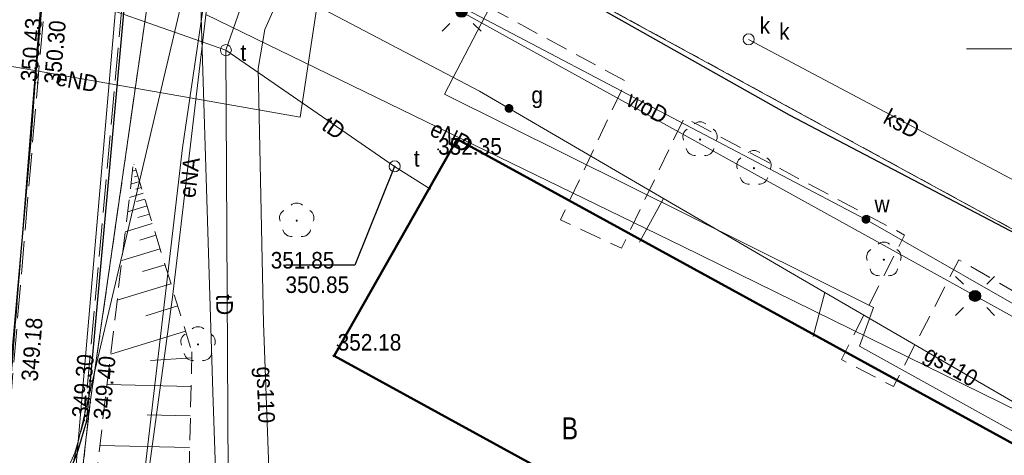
# Model space of a CAD drawing. Header units: metres. Extents: x 6605396 to 6605688, y 5559202 to 5559407.
# Tile 7 of 12: x 6605605 to 6605649, y 5559282 to 5559301. Entities that reach past the tile are written whole.
import ezdxf

# ---------------------------------------------------------------- set-up
doc = ezdxf.new("R2010")
doc.units = ezdxf.units.M
doc.header["$MEASUREMENT"] = 0
for name, pattern in [('1.0_0.5', [1.5, 1, -0.5]), ('1.5_0.5', [2, 1.5, -0.5]), ('219-500', [0]), ('egug-500', [1, 0.5, -0.5])]:
    doc.linetypes.add(name, pattern=pattern)
doc.layers.get('0').update_dxf_attribs({"color": 2, "linetype": 'CONTINUOUS', "lineweight": 5})
for name, color, linetype in [('000 Inne (niezydentyfikowane)', 7, 'CONTINUOUS'), ('203-punkt graniczny', 7, 'CONTINUOUS'), ('210-oznaczenie konturu użytku gruntowego', 7, 'CONTINUOUS'), ('218-kontur użytku gruntowego', 7, 'CONTINUOUS'), ('219-działka ewidencyjna', 7, 'CONTINUOUS'), ('312-budynek ewidencyjny', 7, 'CONTINUOUS'), ('chodnik', 7, 'CONTINUOUS'), ('drzewo liściaste', 7, 'CONTINUOUS'), ('jezdnia', 7, 'CONTINUOUS'), ('komora podziemna', 7, 'CONTINUOUS'), ('krawężnik', 7, 'CONTINUOUS'), ('maszt oświetleniowy', 7, 'CONTINUOUS'), ('pikieta sztuczna', 7, 'CONTINUOUS'), ('pikieta sztuczna-Atr2', 7, 'CONTINUOUS'), ('przewód elektroenergetyczny podziemny', 7, 'CONTINUOUS'), ('przewód elektroenergetyczny podziemny-Atr1', 7, 'CONTINUOUS'), ('przewód gazowy', 7, 'CONTINUOUS'), ('przewód gazowy-Atr1', 7, 'CONTINUOUS'), ('przewód kanalizacyjny', 7, 'CONTINUOUS'), ('przewód kanalizacyjny-Atr1', 7, 'CONTINUOUS'), ('przewód telekomunikacyjny podziemny', 7, 'CONTINUOUS'), ('przewód telekomunikacyjny podziemny-Atr1', 7, 'CONTINUOUS'), ('przewód wodociągowy', 7, 'CONTINUOUS'), ('przewód wodociągowy-Atr1', 7, 'CONTINUOUS'), ('Punkt budynku', 7, 'CONTINUOUS'), ('rzedna', 7, 'CONTINUOUS'), ('rzedna-Atr2', 7, 'CONTINUOUS'), ('rzedna-Atr3', 7, 'CONTINUOUS'), ('skarpa nieumocniona', 7, 'CONTINUOUS'), ('studnia kanalizacyjna', 7, 'CONTINUOUS'), ('studnia kanalizacyjna-Atr17', 7, 'CONTINUOUS'), ('Wstawianie ramki sekcyjnej z opisem', 7, 'CONTINUOUS'), ('właz do komory lub kanału - okrągły', 7, 'CONTINUOUS'), ('właz do komory lub kanału - okrągły-Atr17', 7, 'CONTINUOUS'), ('zasuwa lub zawór', 7, 'CONTINUOUS'), ('zasuwa lub zawór-Atr17', 7, 'CONTINUOUS')]:
    doc.layers.add(name, color=color, linetype=linetype)
doc.styles.get("Standard").update_dxf_attribs({"font": 'Working1250.shx', "width": 0.75})

# ---------------------------------------------------------------- blocks, each defined once
blk = doc.blocks.new('PUNKTBUD')
at = {"color": 0}
blk.add_circle((0, 0), 0.045, dxfattribs=at)
blk = doc.blocks.new('203')
at = {"linetype": 'Continuous', "lineweight": 0}
h = blk.add_hatch(color=0, dxfattribs=at)
edge = h.paths.add_edge_path()
edge.add_arc((0, 0), 0.045, 0, 360)
blk = doc.blocks.new('OP021')
at = {"linetype": 'Continuous', "lineweight": 13}
h = blk.add_hatch(color=0, dxfattribs=at)
edge = h.paths.add_edge_path()
edge.add_arc((0, 0), 0.05, 0, 360)
at = {"color": 0, "linetype": 'Continuous', "lineweight": 13}
for centre, start, end in [((-0.38, 0.124), 121.308, 202.548), ((0, 0.4), 49.272, 130.728), ((0.38, 0.124), 337.452, 58.692), ((-0.235, -0.324), 193.221, 274.871), ((0.235, -0.324), 265.129, 346.779)]:
    blk.add_arc(centre, 0.4, start, end, dxfattribs=at)
blk = doc.blocks.new('US15')
at = {"color": 0, "linetype": 'Continuous', "lineweight": 13}
blk.add_circle((0, 0), 0.25, dxfattribs=at)
blk = doc.blocks.new('US22')
at = {"color": 0, "linetype": 'Continuous', "lineweight": 13}
blk.add_circle((0, 0), 0.25, dxfattribs=at)
blk = doc.blocks.new('PW01')
at = {"linetype": 'Continuous', "lineweight": 13}
h = blk.add_hatch(color=0, dxfattribs=at)
edge = h.paths.add_edge_path()
edge.add_arc((0, 0), 0.045, 0, 360)
blk = doc.blocks.new('SUEM')
at = {"linetype": 'Continuous'}
h = blk.add_hatch(color=0, dxfattribs=at)
h.dxf.hatch_style = 1
edge = h.paths.add_edge_path()
edge.add_arc((0, 0), 0.25, 0, 360)
at = {"color": 0, "linetype": 'Continuous'}
for p, q in [((-0.53, 0.531), (-0.882, 0.885)), ((0.532, 0.531), (0.884, 0.885)), ((-0.53, -0.53), (-0.882, -0.883)), ((0.532, -0.53), (0.884, -0.883))]:
    blk.add_line(p, q, dxfattribs=at)
blk.add_circle((0, 0), 0.25, dxfattribs=at)
blk = doc.blocks.new('US25')
at = {"linetype": 'Continuous', "lineweight": 0}
h = blk.add_hatch(color=0, dxfattribs=at)
edge = h.paths.add_edge_path()
edge.add_arc((0, 0), 0.2, 0, 360)

msp = doc.modelspace()

# ---------------------------------------------------------------- linework, layer by layer
at = {"layer": '000 Inne (niezydentyfikowane)', "color": 7, "linetype": 'Continuous', "lineweight": 13}
for p, q in [((6605609.81, 5559294.76), (6605609.79, 5559294.76)), ((6605609.89, 5559294.5), (6605609.73, 5559294.45)), ((6605609.97, 5559294.24), (6605609.83, 5559294.2)), ((6605610.05, 5559293.98), (6605609.66, 5559293.86)), ((6605610.21, 5559293.45), (6605609.59, 5559293.26)), ((6605610.13, 5559293.72), (6605609.88, 5559293.64)), ((6605610.39, 5559292.88), (6605609.51, 5559292.61)), ((6605610.29, 5559293.19), (6605609.92, 5559293.08)), ((6605610.5, 5559292.51), (6605609.98, 5559292.35)), ((6605610.63, 5559292.08), (6605609.4, 5559291.7)), ((6605610.79, 5559291.56), (6605610.06, 5559291.33)), ((6605610.98, 5559290.94), (6605609.25, 5559290.41)), ((6605611.21, 5559290.21), (6605610.18, 5559289.9)), ((6605611.47, 5559289.35), (6605609.04, 5559288.6)), ((6605611.78, 5559288.35), (6605610.34, 5559287.9)), ((6605612.13, 5559287.2), (6605608.75, 5559286.16)), ((6605612.41, 5559285.99), (6605610.55, 5559285.87)), ((6605612.38, 5559284.7), (6605608.58, 5559284.79)), ((6605612.35, 5559283.36), (6605610.39, 5559283.41)), ((6605612.32, 5559281.93), (6605608.25, 5559282.02))]:
    msp.add_line(p, q, dxfattribs=at)
at = {"layer": '218-kontur użytku gruntowego', "color": 3, "linetype": 'egug-500', "lineweight": 18, "flags": 128}
for points in [[(6605609.72, 5559354.26), (6605604.2, 5559284.6)], [(6605604.2, 5559284.6), (6605609.72, 5559354.26)], [(6605614.73, 5559310.87), (6605652.307, 5559290.333)], [(6605652.307, 5559290.333), (6605614.73, 5559310.87)], [(6605607.82, 5559283.98), (6605611.51, 5559309.75)], [(6605611.51, 5559309.75), (6605607.82, 5559283.98)], [(6605606.55, 5559272.81), (6605607.82, 5559283.98)], [(6605607.82, 5559283.98), (6605606.55, 5559272.81)]]:
    msp.add_lwpolyline(points, dxfattribs=at)
at = {"layer": '219-działka ewidencyjna', "color": 7, "linetype": '219-500', "lineweight": 18, "flags": 128}
for points in [[(6605604.2, 5559284.6), (6605609.72, 5559354.26)], [(6605606.02, 5559267.7), (6605609.96, 5559313.32)], [(6605652.307, 5559290.333), (6605614.73, 5559310.87)], [(6605607.82, 5559283.98), (6605611.51, 5559309.75)], [(6605607.82, 5559283.98), (6605606.55, 5559272.81)]]:
    msp.add_lwpolyline(points, dxfattribs=at)
at = {"layer": '312-budynek ewidencyjny', "color": 7, "linetype": 'Continuous', "lineweight": 50, "flags": 128}
for points in [[(6605618.86, 5559286.08), (6605624.43, 5559295.91)], [(6605624.43, 5559295.91), (6605650.434, 5559281.643)], [(6605645.21, 5559271.62), (6605618.86, 5559286.08)]]:
    msp.add_lwpolyline(points, dxfattribs=at)
at = {"layer": 'chodnik', "color": 7, "linetype": '1.0_0.5', "lineweight": 18, "flags": 128}
msp.add_lwpolyline([(6605652.294, 5559290.274), (6605639.48, 5559297), (6605616.58, 5559309.93), (6605614.82, 5559310.86), (6605614.31, 5559311.08), (6605613.84, 5559311.13), (6605613.54, 5559311.13), (6605612.82, 5559310.86), (6605611.96, 5559310.2), (6605611.47, 5559309.76), (6605615.3, 5559307.6), (6605632.07, 5559298.53), (6605629.11, 5559292.25), (6605631.87, 5559290.96), (6605634.72, 5559296.88), (6605644.69, 5559291.56), (6605641.83, 5559285.91), (6605644.19, 5559284.69), (6605647.14, 5559290.44), (6605651.757, 5559287.782)], dxfattribs=at)
at = {"layer": 'jezdnia', "color": 7, "linetype": '1.5_0.5', "lineweight": 18, "flags": 128}
msp.add_lwpolyline([(6605569.83, 5559275.53), (6605570.33, 5559261.6), (6605559.04, 5559261.38), (6605559.35, 5559257.42), (6605570.48, 5559257.58), (6605570.53, 5559256.19), (6605590, 5559256.74), (6605589.61, 5559264.93), (6605589.89, 5559266.69), (6605590.37, 5559268.16), (6605590.76, 5559268.9), (6605592.25, 5559270.75), (6605594.22, 5559271.93), (6605596.3, 5559272.88), (6605597.78, 5559273.42), (6605598.73, 5559273.76), (6605599.9, 5559274.21), (6605601.23, 5559274.94), (6605602.45, 5559275.72), (6605603.71, 5559276.78), (6605604.79, 5559277.86), (6605605.7, 5559279.04), (6605606.53, 5559280.33), (6605607.12, 5559281.69), (6605607.54, 5559283.16), (6605609.69, 5559306.63), (6605609.81, 5559307.3), (6605610.33, 5559308.33), (6605610.73, 5559309), (6605611.42, 5559309.83), (6605611.91, 5559310.27), (6605612.77, 5559310.93), (6605613.51, 5559311.2), (6605613.85, 5559311.23), (6605614.22, 5559312.04), (6605606.93, 5559315.54), (6605605.44, 5559298.46), (6605604.25, 5559284.49), (6605604.04, 5559283.39), (6605603.44, 5559281.98), (6605602.3, 5559280.31), (6605601.2, 5559279.15), (6605599.98, 5559278.22), (6605598.62, 5559277.47), (6605597.22, 5559276.88), (6605596.13, 5559276.62), (6605595.35, 5559276.53), (6605593.39, 5559276.34)], close=True, dxfattribs=at)
at = {"layer": 'krawężnik', "color": 7, "linetype": 'Continuous', "lineweight": 25, "flags": 128}
for points in [[(6605605.32, 5559298.46), (6605606.42, 5559310.92), (6605606.83, 5559315.56), (6605607.41, 5559323.08), (6605606.57, 5559323.14)], [(6605652.294, 5559290.274), (6605639.48, 5559297), (6605616.58, 5559309.93)], [(6605596.35, 5559272.77), (6605597.8, 5559273.31), (6605598.75, 5559273.67), (6605599.94, 5559274.11), (6605601.28, 5559274.84), (6605602.51, 5559275.65), (6605603.77, 5559276.68), (6605604.85, 5559277.77), (6605605.79, 5559278.97), (6605606.64, 5559280.26), (6605607.23, 5559281.65), (6605607.66, 5559283.13), (6605609.79, 5559306.64)], [(6605605.14, 5559295.9), (6605605.32, 5559298.46)], [(6605599.92, 5559278.32), (6605601.11, 5559279.23), (6605602.25, 5559280.44), (6605603.33, 5559282.02), (6605603.94, 5559283.39), (6605604.13, 5559284.48), (6605605.14, 5559295.9)]]:
    msp.add_lwpolyline(points, dxfattribs=at)
at = {"layer": 'przewód elektroenergetyczny podziemny', "color": 1, "linetype": 'Continuous', "lineweight": 18, "flags": 128}
for points in [[(6605650.54, 5559282.136), (6605642.65, 5559286.52), (6605643.28, 5559288.28), (6605623.86, 5559297.95), (6605632.58, 5559314.72), (6605625.57, 5559318.1), (6605624.56, 5559316.43)], [(6605621.68, 5559316.78), (6605616.68, 5559306.12), (6605624.63, 5559301.68), (6605647.88, 5559288.8), (6605651.54, 5559286.773)], [(6605644.653, 5559254.814), (6605628.25, 5559262.59), (6605609.31, 5559272.34), (6605611.55, 5559288.75), (6605613.46, 5559305), (6605618.41, 5559314.16), (6605615.29, 5559316.14)], [(6605621.3, 5559313.95), (6605619.99, 5559314.56), (6605617.33, 5559296.9), (6605603.75, 5559299.29)], [(6605650.754, 5559283.128), (6605634.62, 5559291.05), (6605613.06, 5559301.56)]]:
    msp.add_lwpolyline(points, dxfattribs=at)
at = {"layer": 'przewód gazowy', "color": 52, "linetype": 'Continuous', "lineweight": 18, "flags": 128}
for points in [[(6605641.85, 5559241.808), (6605607.59, 5559257.71), (6605612, 5559295.51), (6605613.69, 5559307), (6605615.02, 5559312.65), (6605623.63, 5559328.12), (6605630.97, 5559342.28)], [(6605616.55, 5559302.76), (6605615.72, 5559300.88), (6605615.42, 5559299.11), (6605615.66, 5559287.56), (6605616.15, 5559274.42), (6605617.7, 5559268.22), (6605617.28, 5559261.71), (6605639.71, 5559250.7), (6605643.357, 5559248.8)], [(6605650.792, 5559283.303), (6605641.08, 5559288.96), (6605633.78, 5559293.21), (6605625.44, 5559298.08), (6605616.55, 5559302.76)], [(6605632.69, 5559291.24), (6605633.78, 5559293.21)], [(6605640.55, 5559286.96), (6605641.08, 5559288.96)]]:
    msp.add_lwpolyline(points, dxfattribs=at)
at = {"layer": 'przewód kanalizacyjny', "color": 34, "linetype": 'Continuous', "lineweight": 18, "flags": 128}
for points in [[(6605598.22, 5559241.19), (6605600.84, 5559255.41), (6605604.69, 5559271.21), (6605611.95, 5559302.08), (6605612.54, 5559313.34), (6605611.71, 5559348.4), (6605636.19, 5559359.14), (6605647.05, 5559355.53), (6605655.79, 5559351.81), (6605659.73, 5559350.24), (6605664.614, 5559347.448)], [(6605652.765, 5559292.46), (6605650.97, 5559293.34), (6605637.63, 5559300.43)]]:
    msp.add_lwpolyline(points, dxfattribs=at)
at = {"layer": 'przewód telekomunikacyjny podziemny', "color": 30, "linetype": 'Continuous', "lineweight": 18, "flags": 128}
for points in [[(6605613.96, 5559299.94), (6605615.13, 5559303.33), (6605620.12, 5559317.2), (6605627.64, 5559332.15)], [(6605613.96, 5559299.94), (6605605.61, 5559302.88), (6605594.95, 5559310.38), (6605592.71, 5559310.72)], [(6605613.96, 5559299.94), (6605621.6, 5559294.67), (6605623.22, 5559293.64)], [(6605616.84, 5559256.75), (6605614.09, 5559275.21), (6605613.96, 5559299.94)]]:
    msp.add_lwpolyline(points, dxfattribs=at)
at = {"layer": 'przewód wodociągowy', "color": 5, "linetype": 'Continuous', "lineweight": 18, "flags": 128}
for points in [[(6605613.76, 5559255.19), (6605614.26, 5559258.54), (6605613.37, 5559284.43), (6605612.63, 5559308.24), (6605614.16, 5559334.2), (6605619.52, 5559344.33), (6605630.28, 5559365.54)], [(6605612.63, 5559308.24), (6605642.94, 5559292.27), (6605651.648, 5559287.278)]]:
    msp.add_lwpolyline(points, dxfattribs=at)
at = {"layer": 'rzedna-Atr2', "color": 7, "flags": 128}
msp.add_lwpolyline([(6605621.6, 5559294.67), (6605619.8, 5559290.19), (6605616.659, 5559290.19)], dxfattribs=at)
at = {"layer": 'skarpa nieumocniona', "color": 7, "linetype": '1.0_0.5', "lineweight": 18, "flags": 128}
msp.add_lwpolyline([(6605612.42, 5559286.26), (6605612.25, 5559278.82), (6605617.63, 5559274.82), (6605628.36, 5559269.19), (6605637.59, 5559263.79), (6605645.82, 5559260.24), (6605644.66, 5559254.83), (6605609.59, 5559271.36), (6605606.44, 5559275.09), (6605608.09, 5559280.65), (6605609.78, 5559294.86)], close=True, dxfattribs=at)
at = {"layer": 'Wstawianie ramki sekcyjnej z opisem', "color": 7, "linetype": 'Continuous', "lineweight": 13, "flags": 128}
msp.add_lwpolyline([(6605647.5, 5559300), (6605652.5, 5559300)], dxfattribs=at)

# ---------------------------------------------------------------- block references
at = {"layer": '203-punkt graniczny', "color": 7, "linetype": 'Continuous', "lineweight": 18}
msp.add_blockref('203', (6605607.82, 5559283.98), dxfattribs=at)
at = {"layer": 'drzewo liściaste', "color": 94, "linetype": 'Continuous', "lineweight": 18}
for p in [(6605635.43, 5559295.89), (6605637.87, 5559294.59), (6605617.17, 5559292.21), (6605643.75, 5559290.44), (6605612.7, 5559286.6)]:
    msp.add_blockref('OP021', p, dxfattribs=at)
at = {"layer": 'komora podziemna', "color": 30, "linetype": 'Continuous', "lineweight": 18}
for p in [(6605613.96, 5559299.94), (6605621.6, 5559294.67)]:
    msp.add_blockref('US15', p, dxfattribs=at)
at = {"layer": 'maszt oświetleniowy', "color": 7, "linetype": 'Continuous', "lineweight": 18}
for p in [(6605624.63, 5559301.68), (6605647.88, 5559288.8)]:
    msp.add_blockref('SUEM', p, dxfattribs=at)
at = {"layer": 'pikieta sztuczna', "color": 7, "linetype": 'Continuous', "lineweight": 13}
for p in [(6605605.32, 5559298.46), (6605605.44, 5559298.46), (6605623.57, 5559295.44), (6605619.02, 5559286.56), (6605607.54, 5559283.16), (6605607.66, 5559283.13)]:
    msp.add_blockref('PW01', p, dxfattribs=at)
at = {"layer": 'Punkt budynku', "color": 5, "linetype": 'Continuous', "lineweight": 18}
for p in [(6605624.43, 5559295.91), (6605618.86, 5559286.08)]:
    msp.add_blockref('PUNKTBUD', p, dxfattribs=at)
at = {"layer": 'rzedna', "color": 30, "linetype": 'Continuous', "lineweight": 18}
msp.add_blockref('PW01', (6605621.6, 5559294.67), dxfattribs=at)
msp.add_blockref('PW01', (6605621.6, 5559294.67), dxfattribs=at)
at = {"layer": 'studnia kanalizacyjna', "color": 34, "linetype": 'Continuous', "lineweight": 18}
msp.add_blockref('US15', (6605637.63, 5559300.43), dxfattribs=at)
at = {"layer": 'właz do komory lub kanału - okrągły', "color": 7, "linetype": 'Continuous', "lineweight": 18}
for p in [(6605637.63, 5559300.43), (6605613.96, 5559299.94), (6605621.6, 5559294.67)]:
    msp.add_blockref('US22', p, dxfattribs=at)
at = {"layer": 'zasuwa lub zawór', "color": 52, "linetype": 'Continuous', "lineweight": 18}
msp.add_blockref('US25', (6605626.78, 5559297.3), dxfattribs=at)
at = {"layer": 'zasuwa lub zawór', "color": 5, "linetype": 'Continuous', "lineweight": 18}
msp.add_blockref('US25', (6605642.94, 5559292.27), dxfattribs=at)

# ---------------------------------------------------------------- texts
at = {"layer": '210-oznaczenie konturu użytku gruntowego', "color": 3, "linetype": 'Continuous', "lineweight": 13, "insert": (6605629.17, 5559282.296667), "char_height": 1, "attachment_point": 7, "line_spacing_factor": 0.6}
msp.add_mtext('\\fArial|b0|i0|c238238|p39;\\H1x;\\W0.79;B', dxfattribs=at)
at = {"layer": 'pikieta sztuczna-Atr2', "color": 7, "char_height": 0.75, "attachment_point": 7, "line_spacing_factor": 0.6}
for s, insert, rotation in [('\\fArial|b0|i0|c238238|p39;\\H1x;\\W0.9;350.43', (6605605.419219, 5559298.49025), 85.4690279), ('\\fArial|b0|i0|c238238|p39;\\H1x;\\W0.9;350.30', (6605606.479054, 5559298.378272), 85.0140187), ('\\fArial|b0|i0|c238238|p39;\\H1x;\\W0.9;349.18', (6605605.449219, 5559284.91025), 85.4690279), ('\\fArial|b0|i0|c238238|p39;\\H1x;\\W0.9;349.30', (6605607.738958, 5559283.247194), 84.7659711), ('\\fArial|b0|i0|c238238|p39;\\H1x;\\W0.9;349.40', (6605608.71898, 5559283.167442), 84.8229901)]:
    msp.add_mtext(s, dxfattribs=dict(at, insert=insert, rotation=rotation))
for s, insert in [('\\fArial|b0|i0|c238238|p39;\\H1x;\\W0.9;352.35', (6605623.57, 5559295.19)), ('\\fArial|b0|i0|c238238|p39;\\H1x;\\W0.9;352.18', (6605619.02, 5559286.31))]:
    msp.add_mtext(s, dxfattribs=dict(at, insert=insert))
at = {"layer": 'przewód elektroenergetyczny podziemny-Atr1', "color": 1, "char_height": 0.75, "attachment_point": 4, "line_spacing_factor": 0.6}
for s, insert, rotation in [('\\fArial|b0|i0|c238238|p39;\\H1x;\\W0.9;eND', (6605606.288333, 5559298.716892), 350.0179852), ('\\fArial|b0|i0|c238238|p39;\\H1x;\\W0.9;eND', (6605623.295225, 5559296.43764), 334.0109737), ('\\fArial|b0|i0|c238238|p39;\\H1x;\\W0.9;eNA', (6605612.204145, 5559293.255407), 83.2960075)]:
    msp.add_mtext(s, dxfattribs=dict(at, insert=insert, rotation=rotation))
at = {"layer": 'przewód gazowy-Atr1', "color": 40, "char_height": 0.75, "attachment_point": 4, "line_spacing_factor": 0.6}
for insert, rotation in [((6605645.627087, 5559286.171987), 329.7809779), ((6605615.605087, 5559285.595343), 272.1349906)]:
    msp.add_mtext('\\fArial|b0|i0|c238238|p39;\\H1x;\\W0.9;gs110', dxfattribs=dict(at, insert=insert, rotation=rotation))
at = {"layer": 'przewód kanalizacyjny-Atr1', "color": 34, "insert": (6605643.841335, 5559296.989621), "char_height": 0.75, "attachment_point": 4, "rotation": 332.0100358, "line_spacing_factor": 0.6}
msp.add_mtext('\\fArial|b0|i0|c238238|p39;\\H1x;\\W0.9;ksD', dxfattribs=at)
at = {"layer": 'przewód telekomunikacyjny podziemny-Atr1', "color": 30, "char_height": 0.75, "attachment_point": 4, "line_spacing_factor": 0.6}
for insert, rotation in [((6605618.459023, 5559296.687105), 325.4019944), ((6605613.895002, 5559288.869343), 270.3009762)]:
    msp.add_mtext('\\fArial|b0|i0|c238238|p39;\\H1x;\\W0.9;tD', dxfattribs=dict(at, insert=insert, rotation=rotation))
at = {"layer": 'przewód wodociągowy-Atr1', "color": 5, "insert": (6605632.211731, 5559297.779412), "char_height": 0.75, "attachment_point": 4, "rotation": 332.2150009, "line_spacing_factor": 0.6}
msp.add_mtext('\\fArial|b0|i0|c238238|p39;\\H1x;\\W0.9;woD', dxfattribs=at)
at = {"layer": 'rzedna-Atr2', "color": 30, "insert": (6605615.99, 5559290.03), "char_height": 0.75, "attachment_point": 7, "line_spacing_factor": 0.6}
msp.add_mtext('\\fArial|b0|i0|c238238|p39;\\H1x;\\W0.9;351.85', dxfattribs=at)
at = {"layer": 'rzedna-Atr3', "color": 30, "insert": (6605616.659, 5559288.923), "char_height": 0.75, "attachment_point": 7, "line_spacing_factor": 0.6}
msp.add_mtext('\\fArial|b0|i0|c238238|p39;\\H1x;\\W0.9;350.85', dxfattribs=at)
at = {"layer": 'studnia kanalizacyjna-Atr17', "color": 34, "insert": (6605638.13, 5559300.68), "char_height": 0.75, "attachment_point": 7, "line_spacing_factor": 0.6}
msp.add_mtext('\\fArial|b0|i0|c238238|p39;\\H1x;\\W0.9;k', dxfattribs=at)
at = {"layer": 'właz do komory lub kanału - okrągły-Atr17', "color": 7, "char_height": 0.75, "attachment_point": 7, "line_spacing_factor": 0.6}
for s, insert in [('\\fArial|b0|i0|c238238|p39;\\H1x;\\W0.9;k', (6605639.01, 5559300.41)), ('\\fArial|b0|i0|c238238|p39;\\H1x;\\W0.9;t', (6605614.62, 5559299.45)), ('\\fArial|b0|i0|c238238|p39;\\H1x;\\W0.9;t', (6605622.47, 5559294.65))]:
    msp.add_mtext(s, dxfattribs=dict(at, insert=insert))
at = {"layer": 'zasuwa lub zawór-Atr17', "color": 40, "insert": (6605627.79, 5559297.31), "char_height": 0.75, "attachment_point": 7, "line_spacing_factor": 0.6}
msp.add_mtext('\\fArial|b0|i0|c238238|p39;\\H1x;\\W0.9;g', dxfattribs=at)
at = {"layer": 'zasuwa lub zawór-Atr17', "color": 5, "insert": (6605643.33, 5559292.59), "char_height": 0.75, "attachment_point": 7, "line_spacing_factor": 0.6}
msp.add_mtext('\\fArial|b0|i0|c238238|p39;\\H1x;\\W0.9;w', dxfattribs=at)

doc.saveas('drawing.dxf')
